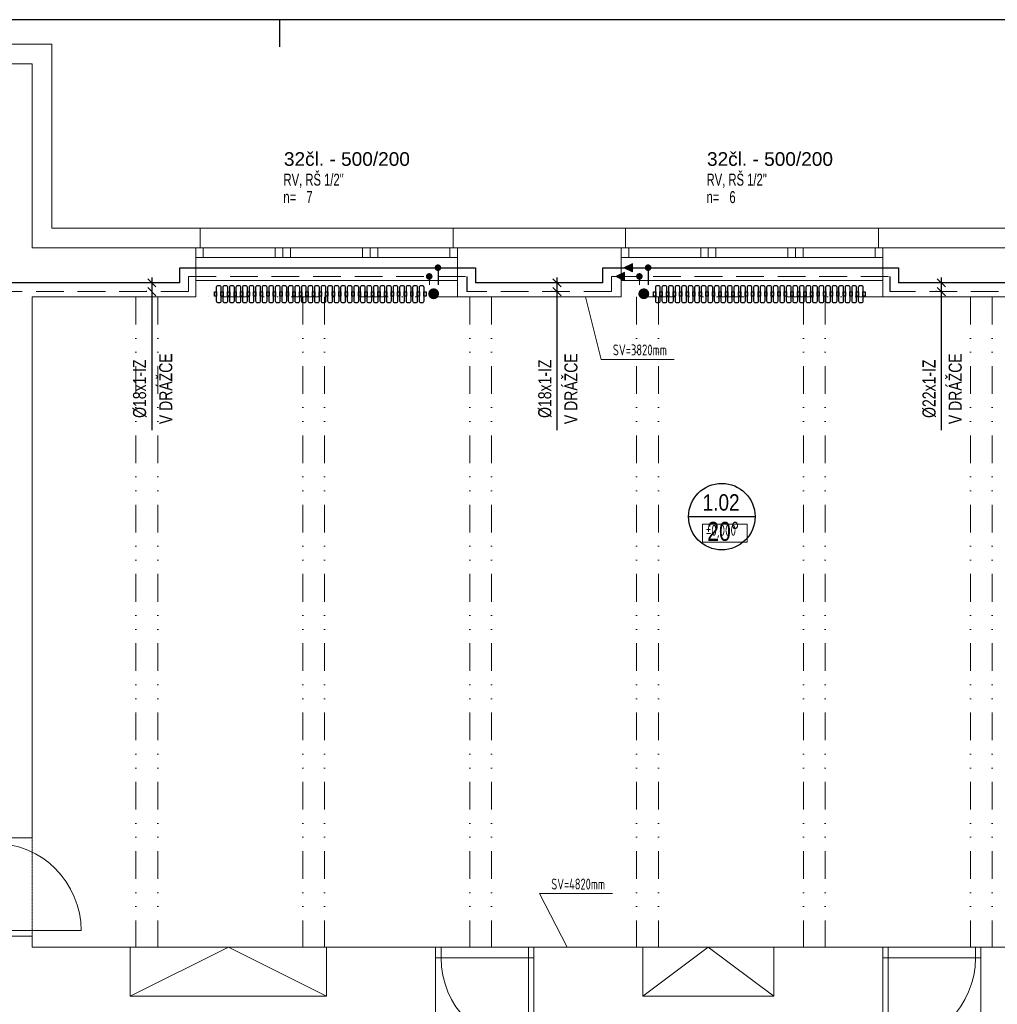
# Model space of a CAD drawing. Header units: millimetres. Extents: x 2424458 to 5109721, y -2781114 to -1335434.
# Tile 49 of 59: x 2554282 to 2563246, y -1357287 to -1348262. Entities that reach past the tile are written whole.
import ezdxf
from ezdxf.enums import TextEntityAlignment as Align

# ---------------------------------------------------------------- set-up
doc = ezdxf.new("R2010")
doc.units = ezdxf.units.MM
doc.header["$LTSCALE"] = 20
doc.header["$MEASUREMENT"] = 0
for name, pattern in [('Cerchovana 2 tecky', [0.33, 0.15, -0.06, 0, -0.06, 0, -0.06]), ('DASHED', [19.05, 12.7, -6.35]), ('DIVIDE', [31.75, 12.7, -6.35, 0, -6.35, 0, -6.35])]:
    doc.linetypes.add(name, pattern=pattern)
for name, color, linetype in [('1', 7, 'Continuous'), ('ARMATURY', 2, 'Continuous'), ('KOTY', 2, 'Continuous'), ('OKNA + IZOLANT', 7, 'Continuous'), ('slepák', 8, 'Continuous'), ('TZB_TOP rozvody', 6, 'Continuous'), ('UT', 6, 'Continuous'), ('Čísla místností', 7, 'Continuous')]:
    doc.layers.add(name, color=color, linetype=linetype)
doc.layers.add('Rámečky', color=7, linetype='Continuous', lineweight=25)
doc.layers.add('TZB TEXT', color=3, linetype='Continuous', lineweight=18)
doc.styles.add('ARIEL', font='ARIAL.TTF')
doc.styles.add('ISOCP', font='ISOCP___.TTF')
doc.styles.add('ROMAN', font='ic-romans.shx')
doc.styles.add('ROMANS', font='ic-romans.shx', dxfattribs={"width": 0.8})
doc.styles.get("Standard").update_dxf_attribs({"font": 'ic-romans.shx', "width": 0.8})
doc.dimstyles.new('M50', dxfattribs={"dimtxt": 100, "dimasz": 60, "dimexe": 50, "dimexo": 150, "dimgap": 100, "dimtad": 1, "dimdec": 0, "dimzin": 0, "dimdsep": 46, "dimtxsty": 'Standard', "dimblk1": 'OBLIQUE', "dimblk2": 'OBLIQUE', "dimsah": 1, "dimcen": 0.09, "dimdle": 50, "dimclrd": 256, "dimclre": 256, "dimclrt": 256, "dimadec": 0, "dimazin": 0, "dimtfac": 1, "dimtdec": 0, "dimtofl": 0, "dimtmove": 1, "dimatfit": 3, "dimldrblk": 'OBLIQUE', "dimfxl": 1, "dimarcsym": 0})

# ---------------------------------------------------------------- blocks, each defined once
blk = doc.blocks.new('KOMPLEXNÍ OBJEKT_4')
at = {"layer": 'OKNA + IZOLANT', "color": 138, "linetype": 'Continuous', "lineweight": 13, "true_color": 0x005050, "transparency": 33554687}
for p, q in [((-9.9678, -47.1567), (-9.9678, -46.9767)), ((-10.0078, -47.1567), (-9.9678, -47.1567))]:
    blk.add_line(p, q, dxfattribs=at)
blk = doc.blocks.new('KOMPLEXNÍ OBJEKT_5')
at = {"layer": 'OKNA + IZOLANT', "color": 138, "linetype": 'Continuous', "lineweight": 13, "true_color": 0x005050, "transparency": 33554687}
for p, q in [((-7.6478, -47.1567), (-7.6478, -46.9767)), ((-7.6078, -47.1567), (-7.6478, -47.1567))]:
    blk.add_line(p, q, dxfattribs=at)
blk = doc.blocks.new('KOMPLEXNÍ OBJEKT_6')
at = {"layer": 'OKNA + IZOLANT', "color": 138, "linetype": 'Continuous', "lineweight": 13, "true_color": 0x005050, "transparency": 33554687}
for p, q in [((-6.0678, -47.1567), (-6.0678, -46.9767)), ((-6.1078, -47.1567), (-6.0678, -47.1567))]:
    blk.add_line(p, q, dxfattribs=at)
blk = doc.blocks.new('KOMPLEXNÍ OBJEKT_7')
at = {"layer": 'OKNA + IZOLANT', "color": 138, "linetype": 'Continuous', "lineweight": 13, "true_color": 0x005050, "transparency": 33554687}
for p, q in [((-3.7478, -47.1567), (-3.7478, -46.9767)), ((-3.7078, -47.1567), (-3.7478, -47.1567))]:
    blk.add_line(p, q, dxfattribs=at)
blk = doc.blocks.new('*U726', base_point=(52500, 0))
at = {"layer": 'Rámečky', "linetype": 'Continuous'}
for p, q in [((52500, 14850), (0, 14850)), ((10500, 14850), (10500, 14600))]:
    blk.add_line(p, q, dxfattribs=at)
blk = doc.blocks.new('_OBLIQUE')
at = {"color": 0, "linetype": 'ByBlock'}
blk.add_line((-0.5, -0.5), (0.5, 0.5), dxfattribs=at)
blk = doc.blocks.new('*D741')
at = {"layer": 'Defpoints', "color": 0}
for p in [(2562735.2, -1350674.7), (2562731.7, -1350754.7), (2562737.5, -1350754.7)]:
    blk.add_point(p, dxfattribs=at)
at = {"layer": 'KOTY', "linetype": 'Continuous', "lineweight": -2}
for p, q in [((2562731.7, -1350624.7), (2562731.7, -1350804.7)), ((2562685.2, -1350674.7), (2562681.7, -1350674.7)), ((2562687.5, -1350754.7), (2562681.7, -1350754.7)), ((2562731.7, -1350754.7), (2562731.7, -1352024.1))]:
    blk.add_line(p, q, dxfattribs=at)
at = {"layer": 'KOTY', "lineweight": -2, "xscale": 75, "yscale": 75, "zscale": 75}
for p, rotation in [((2562731.7, -1350674.7), 270), ((2562731.7, -1350754.7), 90)]:
    blk.add_blockref('_OBLIQUE', p, dxfattribs=dict(at, rotation=rotation))
at = {"layer": 'KOTY', "lineweight": -3, "insert": (2562621.7, -1351645), "char_height": 120, "attachment_point": 5, "rotation": 90, "style": 'ROMANS'}
blk.add_mtext('%%c22x1-IZ', dxfattribs=at)
blk = doc.blocks.new('*D742')
at = {"layer": 'Defpoints', "color": 0}
for p in [(2559211.9, -1350674.7), (2559208.4, -1350754.7), (2559214.1, -1350754.7)]:
    blk.add_point(p, dxfattribs=at)
at = {"layer": 'KOTY', "linetype": 'Continuous', "lineweight": -2}
for p, q in [((2559208.4, -1350624.7), (2559208.4, -1350804.7)), ((2559161.9, -1350674.7), (2559158.4, -1350674.7)), ((2559164.1, -1350754.7), (2559158.4, -1350754.7)), ((2559208.4, -1350754.7), (2559208.4, -1352024.1))]:
    blk.add_line(p, q, dxfattribs=at)
at = {"layer": 'KOTY', "lineweight": -2, "xscale": 75, "yscale": 75, "zscale": 75}
for p, rotation in [((2559208.4, -1350674.7), 270), ((2559208.4, -1350754.7), 90)]:
    blk.add_blockref('_OBLIQUE', p, dxfattribs=dict(at, rotation=rotation))
at = {"layer": 'KOTY', "lineweight": -3, "insert": (2559098.4, -1351645), "char_height": 120, "attachment_point": 5, "rotation": 90, "style": 'ROMANS'}
blk.add_mtext('%%c18x1-IZ', dxfattribs=at)
blk = doc.blocks.new('B')
at = {"layer": 'TZB_TOP rozvody', "lineweight": -3, "ltscale": 200}
blk.add_hatch(color=3, dxfattribs=at).paths.add_polyline_path([(32.4, 1.9, 1), (-28.8, 1.9, 1)])
blk.add_hatch(color=3, dxfattribs=at).paths.add_polyline_path([(32.4, 1.9, 1), (-28.8, 1.9, 1)])
blk = doc.blocks.new('*D743')
at = {"layer": 'Defpoints', "color": 0}
for p in [(2555496.6, -1350674.7), (2555493.1, -1350754.7), (2555498.8, -1350754.7)]:
    blk.add_point(p, dxfattribs=at)
at = {"layer": 'KOTY', "linetype": 'Continuous', "lineweight": -2}
for p, q in [((2555493.1, -1350624.7), (2555493.1, -1350804.7)), ((2555446.6, -1350674.7), (2555443.1, -1350674.7)), ((2555448.8, -1350754.7), (2555443.1, -1350754.7)), ((2555493.1, -1350754.7), (2555493.1, -1352024.1))]:
    blk.add_line(p, q, dxfattribs=at)
at = {"layer": 'KOTY', "lineweight": -2, "xscale": 75, "yscale": 75, "zscale": 75}
for p, rotation in [((2555493.1, -1350674.7), 270), ((2555493.1, -1350754.7), 90)]:
    blk.add_blockref('_OBLIQUE', p, dxfattribs=dict(at, rotation=rotation))
at = {"layer": 'KOTY', "lineweight": -3, "insert": (2555383.1, -1351645), "char_height": 120, "attachment_point": 5, "rotation": 90, "style": 'ROMANS'}
blk.add_mtext('%%c18x1-IZ', dxfattribs=at)
blk = doc.blocks.new('*U408', base_point=(16994.7, 17725.8))
at = {"linetype": 'ByBlock', "ltscale": 20}
blk.add_hatch(color=0, dxfattribs=at).paths.add_polyline_path([(16994.7, 17688.3), (17069.7, 17725.8), (16994.7, 17763.3)])
at = {"color": 0, "linetype": 'ByBlock', "lineweight": -2, "ltscale": 20}
for p, q in [((16994.7, 17688.3), (16994.7, 17763.3)), ((16994.7, 17763.3), (17069.7, 17725.8)), ((16994.7, 17688.3), (17069.7, 17725.8))]:
    blk.add_line(p, q, dxfattribs=at)

msp = doc.modelspace()

# ---------------------------------------------------------------- hatches: boundary and pattern name
at = {"layer": 'UT'}
for points in [[(2558077.4, -1350824.5, -1), (2558077.4, -1350724.5, -1)], [(2560004.3, -1350824.5, -1), (2560004.3, -1350724.5, -1)]]:
    msp.add_hatch(color=3, dxfattribs=at).paths.add_polyline_path(points)

# ---------------------------------------------------------------- linework, layer by layer
at = {"layer": '1', "color": 6}
for p, q in [((2558461.1, -1350537.3), (2558461.1, -1350674.9)), ((2562340.2, -1350537.3), (2562340.2, -1350674.9)), ((2558381.1, -1350617.3), (2558381.1, -1350754.8)), ((2562260.2, -1350617.3), (2562260.2, -1350754.8))]:
    msp.add_line(p, q, dxfattribs=at)
at = {"layer": 'slepák', "linetype": 'Continuous', "lineweight": 13, "transparency": 33554687}
for p, q in [((2553765.7, -1348487.1), (2554575.7, -1348487.1)), ((2554575.7, -1348487.1), (2554575.7, -1350172.1)), ((2553805.7, -1348667.1), (2554395.7, -1348667.1)), ((2554395.7, -1348667.1), (2554395.7, -1350352.1)), ((2554575.7, -1350172.1), (2555935.7, -1350172.1)), ((2558255.7, -1350172.1), (2555935.7, -1350172.1)), ((2558255.7, -1350172.1), (2559835.7, -1350172.1)), ((2562155.7, -1350172.1), (2559835.7, -1350172.1)), ((2562155.7, -1350172.1), (2563735.7, -1350172.1)), ((2554395.7, -1350352.1), (2555895.7, -1350352.1)), ((2558295.7, -1350352.1), (2555895.7, -1350352.1)), ((2555895.7, -1350352.1), (2555895.7, -1350802.1)), ((2555895.7, -1350802.1), (2555895.7, -1350352.1)), ((2555965.7, -1350442.1), (2555965.7, -1350352.1)), ((2556625.7, -1350442.1), (2556625.7, -1350352.1)), ((2556695.7, -1350442.1), (2556695.7, -1350352.1)), ((2556765.7, -1350442.1), (2556765.7, -1350352.1)), ((2557425.7, -1350442.1), (2557425.7, -1350352.1)), ((2557495.7, -1350442.1), (2557495.7, -1350352.1)), ((2557565.7, -1350442.1), (2557565.7, -1350352.1)), ((2558225.7, -1350442.1), (2558225.7, -1350352.1)), ((2558295.7, -1350352.1), (2559795.7, -1350352.1)), ((2558295.7, -1350352.1), (2558295.7, -1350802.1)), ((2558295.7, -1350802.1), (2558295.7, -1350352.1)), ((2562195.7, -1350352.1), (2559795.7, -1350352.1)), ((2559795.7, -1350352.1), (2559795.7, -1350802.1)), ((2559865.7, -1350442.1), (2559865.7, -1350352.1)), ((2560525.7, -1350442.1), (2560525.7, -1350352.1)), ((2560595.7, -1350442.1), (2560595.7, -1350352.1)), ((2560665.7, -1350442.1), (2560665.7, -1350352.1)), ((2561325.7, -1350442.1), (2561325.7, -1350352.1)), ((2561395.7, -1350442.1), (2561395.7, -1350352.1)), ((2561465.7, -1350442.1), (2561465.7, -1350352.1)), ((2562125.7, -1350442.1), (2562125.7, -1350352.1)), ((2562195.7, -1350352.1), (2563695.7, -1350352.1)), ((2562195.7, -1350352.1), (2562195.7, -1350802.1)), ((2558295.7, -1350442.1), (2555895.7, -1350442.1)), ((2562195.7, -1350442.1), (2559795.7, -1350442.1)), ((2558295.7, -1350652.1), (2555895.7, -1350652.1)), ((2562195.7, -1350652.1), (2559795.7, -1350652.1)), ((2554395.7, -1350802.1), (2554395.7, -1355762.1)), ((2554395.7, -1350802.1), (2555895.7, -1350802.1)), ((2558295.7, -1350802.1), (2559795.7, -1350802.1)), ((2559613.1, -1351375.8), (2559470.5, -1350802.1)), ((2562195.7, -1350802.1), (2563695.7, -1350802.1)), ((2560283.1, -1351375.8), (2559613.1, -1351375.8)), ((2554395.7, -1355762.1), (2553945.7, -1355762.1)), ((2559717, -1356271.8), (2559047, -1356271.8)), ((2559047, -1356271.8), (2559303, -1356762.1)), ((2554395.7, -1356662.1), (2553945.7, -1356662.1)), ((2554045.7, -1356612.1), (2554845.7, -1356612.1)), ((2554395.7, -1356662.1), (2554395.7, -1356762.1)), ((2554395.7, -1356762.1), (2555295.7, -1356762.1)), ((2555295.7, -1357212.1), (2555295.7, -1356762.1)), ((2557095.7, -1356762.1), (2555295.7, -1356762.1)), ((2556195.7, -1356762.1), (2555295.7, -1357212.1)), ((2557095.7, -1357212.1), (2556195.7, -1356762.1)), ((2557095.7, -1356762.1), (2558095.7, -1356762.1)), ((2557095.7, -1357212.1), (2557095.7, -1356762.1)), ((2558095.7, -1357362.1), (2558095.7, -1356762.1)), ((2558995.7, -1356762.1), (2558095.7, -1356762.1)), ((2558145.7, -1356862.1), (2558145.7, -1356762.1)), ((2558945.7, -1356862.1), (2558945.7, -1356762.1)), ((2558995.7, -1356762.1), (2559995.7, -1356762.1)), ((2558995.7, -1357362.1), (2558995.7, -1356762.1)), ((2559995.7, -1357212.1), (2559995.7, -1356762.1)), ((2561195.7, -1356762.1), (2559995.7, -1356762.1)), ((2560595.7, -1356762.1), (2559995.7, -1357212.1)), ((2561195.7, -1357212.1), (2560595.7, -1356762.1)), ((2561195.7, -1356762.1), (2562195.7, -1356762.1)), ((2561195.7, -1357212.1), (2561195.7, -1356762.1)), ((2562195.7, -1357362.1), (2562195.7, -1356762.1)), ((2563095.7, -1356762.1), (2562195.7, -1356762.1)), ((2562245.7, -1356862.1), (2562245.7, -1356762.1)), ((2563045.7, -1356862.1), (2563045.7, -1356762.1)), ((2563095.7, -1356762.1), (2563395.7, -1356762.1)), ((2563095.7, -1357362.1), (2563095.7, -1356762.1)), ((2558995.7, -1356862.1), (2558095.7, -1356862.1)), ((2558945.7, -1356862.1), (2558945.7, -1357662.1)), ((2563095.7, -1356862.1), (2562195.7, -1356862.1)), ((2562245.7, -1356862.1), (2562245.7, -1357662.1)), ((2555295.7, -1357212.1), (2557095.7, -1357212.1)), ((2559995.7, -1357212.1), (2561195.7, -1357212.1))]:
    msp.add_line(p, q, dxfattribs=at)
at = {"layer": 'slepák', "linetype": 'DIVIDE', "lineweight": 13, "transparency": 33554687}
for p, q in [((2555348.2, -1350802.1), (2555348.2, -1356762.1)), ((2555548.2, -1350802.1), (2555548.2, -1356762.1)), ((2558295.7, -1350802.1), (2555895.7, -1350802.1)), ((2556878.2, -1350802.1), (2556878.2, -1356762.1)), ((2557078.2, -1350802.1), (2557078.2, -1356762.1)), ((2558408.2, -1350802.1), (2558408.2, -1356762.1)), ((2558608.2, -1350802.1), (2558608.2, -1356762.1)), ((2562195.7, -1350802.1), (2559795.7, -1350802.1)), ((2559938.2, -1350802.1), (2559938.2, -1356762.1)), ((2560138.2, -1350802.1), (2560138.2, -1356762.1)), ((2561468.2, -1350802.1), (2561468.2, -1356762.1)), ((2561668.2, -1350802.1), (2561668.2, -1356762.1)), ((2562998.2, -1350802.1), (2562998.2, -1356762.1)), ((2563198.2, -1350802.1), (2563198.2, -1356762.1))]:
    msp.add_line(p, q, dxfattribs=at)
at = {"layer": 'slepák', "linetype": 'Cerchovana 2 tecky', "lineweight": 13, "transparency": 33554687}
msp.add_line((2554395.7, -1355762.1), (2554395.7, -1356662.1), dxfattribs=at)
at = {"layer": 'slepák', "linetype": 'Continuous', "lineweight": 13, "transparency": 33554687}
msp.add_lwpolyline([(2560544, -1353052.1), (2560951.6, -1353052.1), (2560951.6, -1352885.4), (2560544, -1352885.4), (2560544, -1353052.1)], dxfattribs=at)
for centre, start, end in [((2554045.7, -1356612.1), 0, 90), ((2558945.7, -1356862.1), 180, 270), ((2562245.7, -1356862.1), 270, 0)]:
    msp.add_arc(centre, 800, start, end, dxfattribs=at)
at = {"layer": 'TZB_TOP rozvody', "lineweight": -3, "ltscale": 20}
for p, q in [((2555749.5, -1350537.2), (2558461.1, -1350537.3)), ((2555749.5, -1350674.6), (2555749.5, -1350537.2)), ((2558118.7, -1350537.3), (2558118.7, -1350692.6)), ((2559628.5, -1350537.2), (2562340.2, -1350537.3)), ((2559628.5, -1350674.6), (2559628.5, -1350537.2)), ((2560045.6, -1350537.3), (2560045.6, -1350692.6)), ((2555749.5, -1350674.6), (2554081.5, -1350674.9)), ((2559628.5, -1350674.6), (2558461.1, -1350674.9)), ((2563558.4, -1350674.6), (2562340.2, -1350674.9))]:
    msp.add_line(p, q, dxfattribs=at)
at = {"layer": 'TZB_TOP rozvody', "linetype": 'DASHED', "lineweight": 9}
for p, q in [((2555829.5, -1350617.2), (2558381.1, -1350617.3)), ((2555829.5, -1350754.6), (2555829.5, -1350617.2)), ((2558038.7, -1350617.3), (2558038.7, -1350692.6)), ((2559708.5, -1350617.2), (2562260.2, -1350617.3)), ((2559708.5, -1350754.6), (2559708.5, -1350617.2)), ((2559965.6, -1350617.3), (2559965.6, -1350692.6)), ((2555829.5, -1350754.6), (2554001.5, -1350754.9)), ((2559708.5, -1350754.6), (2558381.1, -1350754.8)), ((2563638.4, -1350754.6), (2562260.2, -1350754.8))]:
    msp.add_line(p, q, dxfattribs=at)
at = {"layer": 'UT', "color": 2}
msp.add_line((2560414.5, -1352817.1), (2561024, -1352817.1), dxfattribs=at)
at = {"layer": 'UT', "color": 1}
for points in [[(2556127, -1350712.5), (2556127, -1350842.5, -0.414214), (2556112, -1350857.5), (2556103, -1350857.5, -0.414214), (2556088, -1350842.5), (2556088, -1350712.5, -0.414214), (2556103, -1350697.5), (2556112, -1350697.5, -0.414214)], [(2556187, -1350712.5), (2556187, -1350842.5, -0.414214), (2556172, -1350857.5), (2556163, -1350857.5, -0.414214), (2556148, -1350842.5), (2556148, -1350712.5, -0.414214), (2556163, -1350697.5), (2556172, -1350697.5, -0.414214)], [(2556247, -1350712.5), (2556247, -1350842.5, -0.414214), (2556232, -1350857.5), (2556223, -1350857.5, -0.414214), (2556208, -1350842.5), (2556208, -1350712.5, -0.414214), (2556223, -1350697.5), (2556232, -1350697.5, -0.414214)], [(2556307, -1350712.5), (2556307, -1350842.5, -0.414214), (2556292, -1350857.5), (2556283, -1350857.5, -0.414214), (2556268, -1350842.5), (2556268, -1350712.5, -0.414214), (2556283, -1350697.5), (2556292, -1350697.5, -0.414214)], [(2556367, -1350712.5), (2556367, -1350842.5, -0.414214), (2556352, -1350857.5), (2556343, -1350857.5, -0.414214), (2556328, -1350842.5), (2556328, -1350712.5, -0.414214), (2556343, -1350697.5), (2556352, -1350697.5, -0.414214)], [(2556427, -1350712.5), (2556427, -1350842.5, -0.414214), (2556412, -1350857.5), (2556403, -1350857.5, -0.414214), (2556388, -1350842.5), (2556388, -1350712.5, -0.414214), (2556403, -1350697.5), (2556412, -1350697.5, -0.414214)], [(2556487, -1350712.5), (2556487, -1350842.5, -0.414214), (2556472, -1350857.5), (2556463, -1350857.5, -0.414214), (2556448, -1350842.5), (2556448, -1350712.5, -0.414214), (2556463, -1350697.5), (2556472, -1350697.5, -0.414214)], [(2556547, -1350712.5), (2556547, -1350842.5, -0.414214), (2556532, -1350857.5), (2556523, -1350857.5, -0.414214), (2556508, -1350842.5), (2556508, -1350712.5, -0.414214), (2556523, -1350697.5), (2556532, -1350697.5, -0.414214)], [(2556607, -1350712.5), (2556607, -1350842.5, -0.414214), (2556592, -1350857.5), (2556583, -1350857.5, -0.414214), (2556568, -1350842.5), (2556568, -1350712.5, -0.414214), (2556583, -1350697.5), (2556592, -1350697.5, -0.414214)], [(2556667, -1350712.5), (2556667, -1350842.5, -0.414214), (2556652, -1350857.5), (2556643, -1350857.5, -0.414214), (2556628, -1350842.5), (2556628, -1350712.5, -0.414214), (2556643, -1350697.5), (2556652, -1350697.5, -0.414214)], [(2556727, -1350712.5), (2556727, -1350842.5, -0.414214), (2556712, -1350857.5), (2556703, -1350857.5, -0.414214), (2556688, -1350842.5), (2556688, -1350712.5, -0.414214), (2556703, -1350697.5), (2556712, -1350697.5, -0.414214)], [(2556787, -1350712.5), (2556787, -1350842.5, -0.414214), (2556772, -1350857.5), (2556763, -1350857.5, -0.414214), (2556748, -1350842.5), (2556748, -1350712.5, -0.414214), (2556763, -1350697.5), (2556772, -1350697.5, -0.414214)], [(2556847, -1350712.5), (2556847, -1350842.5, -0.414214), (2556832, -1350857.5), (2556823, -1350857.5, -0.414214), (2556808, -1350842.5), (2556808, -1350712.5, -0.414214), (2556823, -1350697.5), (2556832, -1350697.5, -0.414214)], [(2556907, -1350712.5), (2556907, -1350842.5, -0.414214), (2556892, -1350857.5), (2556883, -1350857.5, -0.414214), (2556868, -1350842.5), (2556868, -1350712.5, -0.414214), (2556883, -1350697.5), (2556892, -1350697.5, -0.414214)], [(2556967, -1350712.5), (2556967, -1350842.5, -0.414214), (2556952, -1350857.5), (2556943, -1350857.5, -0.414214), (2556928, -1350842.5), (2556928, -1350712.5, -0.414214), (2556943, -1350697.5), (2556952, -1350697.5, -0.414214)], [(2557027, -1350712.5), (2557027, -1350842.5, -0.414214), (2557012, -1350857.5), (2557003, -1350857.5, -0.414214), (2556988, -1350842.5), (2556988, -1350712.5, -0.414214), (2557003, -1350697.5), (2557012, -1350697.5, -0.414214)], [(2557087, -1350712.5), (2557087, -1350842.5, -0.414214), (2557072, -1350857.5), (2557063, -1350857.5, -0.414214), (2557048, -1350842.5), (2557048, -1350712.5, -0.414214), (2557063, -1350697.5), (2557072, -1350697.5, -0.414214)], [(2557147, -1350712.5), (2557147, -1350842.5, -0.414214), (2557132, -1350857.5), (2557123, -1350857.5, -0.414214), (2557108, -1350842.5), (2557108, -1350712.5, -0.414214), (2557123, -1350697.5), (2557132, -1350697.5, -0.414214)], [(2557207, -1350712.5), (2557207, -1350842.5, -0.414214), (2557192, -1350857.5), (2557183, -1350857.5, -0.414214), (2557168, -1350842.5), (2557168, -1350712.5, -0.414214), (2557183, -1350697.5), (2557192, -1350697.5, -0.414214)], [(2557267, -1350712.5), (2557267, -1350842.5, -0.414214), (2557252, -1350857.5), (2557243, -1350857.5, -0.414214), (2557228, -1350842.5), (2557228, -1350712.5, -0.414214), (2557243, -1350697.5), (2557252, -1350697.5, -0.414214)], [(2557327, -1350712.5), (2557327, -1350842.5, -0.414214), (2557312, -1350857.5), (2557303, -1350857.5, -0.414214), (2557288, -1350842.5), (2557288, -1350712.5, -0.414214), (2557303, -1350697.5), (2557312, -1350697.5, -0.414214)], [(2557387, -1350712.5), (2557387, -1350842.5, -0.414214), (2557372, -1350857.5), (2557363, -1350857.5, -0.414214), (2557348, -1350842.5), (2557348, -1350712.5, -0.414214), (2557363, -1350697.5), (2557372, -1350697.5, -0.414214)], [(2557447, -1350712.5), (2557447, -1350842.5, -0.414214), (2557432, -1350857.5), (2557423, -1350857.5, -0.414214), (2557408, -1350842.5), (2557408, -1350712.5, -0.414214), (2557423, -1350697.5), (2557432, -1350697.5, -0.414214)], [(2557507, -1350712.5), (2557507, -1350842.5, -0.414214), (2557492, -1350857.5), (2557483, -1350857.5, -0.414214), (2557468, -1350842.5), (2557468, -1350712.5, -0.414214), (2557483, -1350697.5), (2557492, -1350697.5, -0.414214)], [(2557567, -1350712.5), (2557567, -1350842.5, -0.414214), (2557552, -1350857.5), (2557543, -1350857.5, -0.414214), (2557528, -1350842.5), (2557528, -1350712.5, -0.414214), (2557543, -1350697.5), (2557552, -1350697.5, -0.414214)], [(2557627, -1350712.5), (2557627, -1350842.5, -0.414214), (2557612, -1350857.5), (2557603, -1350857.5, -0.414214), (2557588, -1350842.5), (2557588, -1350712.5, -0.414214), (2557603, -1350697.5), (2557612, -1350697.5, -0.414214)], [(2557687, -1350712.5), (2557687, -1350842.5, -0.414214), (2557672, -1350857.5), (2557663, -1350857.5, -0.414214), (2557648, -1350842.5), (2557648, -1350712.5, -0.414214), (2557663, -1350697.5), (2557672, -1350697.5, -0.414214)], [(2557747, -1350712.5), (2557747, -1350842.5, -0.414214), (2557732, -1350857.5), (2557723, -1350857.5, -0.414214), (2557708, -1350842.5), (2557708, -1350712.5, -0.414214), (2557723, -1350697.5), (2557732, -1350697.5, -0.414214)], [(2557807, -1350712.5), (2557807, -1350842.5, -0.414214), (2557792, -1350857.5), (2557783, -1350857.5, -0.414214), (2557768, -1350842.5), (2557768, -1350712.5, -0.414214), (2557783, -1350697.5), (2557792, -1350697.5, -0.414214)], [(2557867, -1350712.5), (2557867, -1350842.5, -0.414214), (2557852, -1350857.5), (2557843, -1350857.5, -0.414214), (2557828, -1350842.5), (2557828, -1350712.5, -0.414214), (2557843, -1350697.5), (2557852, -1350697.5, -0.414214)], [(2557927, -1350712.5), (2557927, -1350842.5, -0.414214), (2557912, -1350857.5), (2557903, -1350857.5, -0.414214), (2557888, -1350842.5), (2557888, -1350712.5, -0.414214), (2557903, -1350697.5), (2557912, -1350697.5, -0.414214)], [(2557987, -1350712.5), (2557987, -1350842.5, -0.414214), (2557972, -1350857.5), (2557963, -1350857.5, -0.414214), (2557948, -1350842.5), (2557948, -1350712.5, -0.414214), (2557963, -1350697.5), (2557972, -1350697.5, -0.414214)], [(2560152.7, -1350712.5), (2560152.7, -1350842.5, -0.414214), (2560137.7, -1350857.5), (2560128.7, -1350857.5, -0.414214), (2560113.7, -1350842.5), (2560113.7, -1350712.5, -0.414214), (2560128.7, -1350697.5), (2560137.7, -1350697.5, -0.414214)], [(2560212.7, -1350712.5), (2560212.7, -1350842.5, -0.414214), (2560197.7, -1350857.5), (2560188.7, -1350857.5, -0.414214), (2560173.7, -1350842.5), (2560173.7, -1350712.5, -0.414214), (2560188.7, -1350697.5), (2560197.7, -1350697.5, -0.414214)], [(2560272.7, -1350712.5), (2560272.7, -1350842.5, -0.414214), (2560257.7, -1350857.5), (2560248.7, -1350857.5, -0.414214), (2560233.7, -1350842.5), (2560233.7, -1350712.5, -0.414214), (2560248.7, -1350697.5), (2560257.7, -1350697.5, -0.414214)], [(2560332.7, -1350712.5), (2560332.7, -1350842.5, -0.414214), (2560317.7, -1350857.5), (2560308.7, -1350857.5, -0.414214), (2560293.7, -1350842.5), (2560293.7, -1350712.5, -0.414214), (2560308.7, -1350697.5), (2560317.7, -1350697.5, -0.414214)], [(2560392.7, -1350712.5), (2560392.7, -1350842.5, -0.414214), (2560377.7, -1350857.5), (2560368.7, -1350857.5, -0.414214), (2560353.7, -1350842.5), (2560353.7, -1350712.5, -0.414214), (2560368.7, -1350697.5), (2560377.7, -1350697.5, -0.414214)], [(2560452.7, -1350712.5), (2560452.7, -1350842.5, -0.414214), (2560437.7, -1350857.5), (2560428.7, -1350857.5, -0.414214), (2560413.7, -1350842.5), (2560413.7, -1350712.5, -0.414214), (2560428.7, -1350697.5), (2560437.7, -1350697.5, -0.414214)], [(2560512.7, -1350712.5), (2560512.7, -1350842.5, -0.414214), (2560497.7, -1350857.5), (2560488.7, -1350857.5, -0.414214), (2560473.7, -1350842.5), (2560473.7, -1350712.5, -0.414214), (2560488.7, -1350697.5), (2560497.7, -1350697.5, -0.414214)], [(2560572.7, -1350712.5), (2560572.7, -1350842.5, -0.414214), (2560557.7, -1350857.5), (2560548.7, -1350857.5, -0.414214), (2560533.7, -1350842.5), (2560533.7, -1350712.5, -0.414214), (2560548.7, -1350697.5), (2560557.7, -1350697.5, -0.414214)], [(2560632.7, -1350712.5), (2560632.7, -1350842.5, -0.414214), (2560617.7, -1350857.5), (2560608.7, -1350857.5, -0.414214), (2560593.7, -1350842.5), (2560593.7, -1350712.5, -0.414214), (2560608.7, -1350697.5), (2560617.7, -1350697.5, -0.414214)], [(2560692.7, -1350712.5), (2560692.7, -1350842.5, -0.414214), (2560677.7, -1350857.5), (2560668.7, -1350857.5, -0.414214), (2560653.7, -1350842.5), (2560653.7, -1350712.5, -0.414214), (2560668.7, -1350697.5), (2560677.7, -1350697.5, -0.414214)], [(2560752.7, -1350712.5), (2560752.7, -1350842.5, -0.414214), (2560737.7, -1350857.5), (2560728.7, -1350857.5, -0.414214), (2560713.7, -1350842.5), (2560713.7, -1350712.5, -0.414214), (2560728.7, -1350697.5), (2560737.7, -1350697.5, -0.414214)], [(2560812.7, -1350712.5), (2560812.7, -1350842.5, -0.414214), (2560797.7, -1350857.5), (2560788.7, -1350857.5, -0.414214), (2560773.7, -1350842.5), (2560773.7, -1350712.5, -0.414214), (2560788.7, -1350697.5), (2560797.7, -1350697.5, -0.414214)], [(2560872.7, -1350712.5), (2560872.7, -1350842.5, -0.414214), (2560857.7, -1350857.5), (2560848.7, -1350857.5, -0.414214), (2560833.7, -1350842.5), (2560833.7, -1350712.5, -0.414214), (2560848.7, -1350697.5), (2560857.7, -1350697.5, -0.414214)], [(2560932.7, -1350712.5), (2560932.7, -1350842.5, -0.414214), (2560917.7, -1350857.5), (2560908.7, -1350857.5, -0.414214), (2560893.7, -1350842.5), (2560893.7, -1350712.5, -0.414214), (2560908.7, -1350697.5), (2560917.7, -1350697.5, -0.414214)], [(2560992.7, -1350712.5), (2560992.7, -1350842.5, -0.414214), (2560977.7, -1350857.5), (2560968.7, -1350857.5, -0.414214), (2560953.7, -1350842.5), (2560953.7, -1350712.5, -0.414214), (2560968.7, -1350697.5), (2560977.7, -1350697.5, -0.414214)], [(2561052.7, -1350712.5), (2561052.7, -1350842.5, -0.414214), (2561037.7, -1350857.5), (2561028.7, -1350857.5, -0.414214), (2561013.7, -1350842.5), (2561013.7, -1350712.5, -0.414214), (2561028.7, -1350697.5), (2561037.7, -1350697.5, -0.414214)], [(2561112.7, -1350712.5), (2561112.7, -1350842.5, -0.414214), (2561097.7, -1350857.5), (2561088.7, -1350857.5, -0.414214), (2561073.7, -1350842.5), (2561073.7, -1350712.5, -0.414214), (2561088.7, -1350697.5), (2561097.7, -1350697.5, -0.414214)], [(2561172.7, -1350712.5), (2561172.7, -1350842.5, -0.414214), (2561157.7, -1350857.5), (2561148.7, -1350857.5, -0.414214), (2561133.7, -1350842.5), (2561133.7, -1350712.5, -0.414214), (2561148.7, -1350697.5), (2561157.7, -1350697.5, -0.414214)], [(2561232.7, -1350712.5), (2561232.7, -1350842.5, -0.414214), (2561217.7, -1350857.5), (2561208.7, -1350857.5, -0.414214), (2561193.7, -1350842.5), (2561193.7, -1350712.5, -0.414214), (2561208.7, -1350697.5), (2561217.7, -1350697.5, -0.414214)], [(2561292.7, -1350712.5), (2561292.7, -1350842.5, -0.414214), (2561277.7, -1350857.5), (2561268.7, -1350857.5, -0.414214), (2561253.7, -1350842.5), (2561253.7, -1350712.5, -0.414214), (2561268.7, -1350697.5), (2561277.7, -1350697.5, -0.414214)], [(2561352.7, -1350712.5), (2561352.7, -1350842.5, -0.414214), (2561337.7, -1350857.5), (2561328.7, -1350857.5, -0.414214), (2561313.7, -1350842.5), (2561313.7, -1350712.5, -0.414214), (2561328.7, -1350697.5), (2561337.7, -1350697.5, -0.414214)], [(2561412.7, -1350712.5), (2561412.7, -1350842.5, -0.414214), (2561397.7, -1350857.5), (2561388.7, -1350857.5, -0.414214), (2561373.7, -1350842.5), (2561373.7, -1350712.5, -0.414214), (2561388.7, -1350697.5), (2561397.7, -1350697.5, -0.414214)], [(2561472.7, -1350712.5), (2561472.7, -1350842.5, -0.414214), (2561457.7, -1350857.5), (2561448.7, -1350857.5, -0.414214), (2561433.7, -1350842.5), (2561433.7, -1350712.5, -0.414214), (2561448.7, -1350697.5), (2561457.7, -1350697.5, -0.414214)], [(2561532.7, -1350712.5), (2561532.7, -1350842.5, -0.414214), (2561517.7, -1350857.5), (2561508.7, -1350857.5, -0.414214), (2561493.7, -1350842.5), (2561493.7, -1350712.5, -0.414214), (2561508.7, -1350697.5), (2561517.7, -1350697.5, -0.414214)], [(2561592.7, -1350712.5), (2561592.7, -1350842.5, -0.414214), (2561577.7, -1350857.5), (2561568.7, -1350857.5, -0.414214), (2561553.7, -1350842.5), (2561553.7, -1350712.5, -0.414214), (2561568.7, -1350697.5), (2561577.7, -1350697.5, -0.414214)], [(2561652.7, -1350712.5), (2561652.7, -1350842.5, -0.414214), (2561637.7, -1350857.5), (2561628.7, -1350857.5, -0.414214), (2561613.7, -1350842.5), (2561613.7, -1350712.5, -0.414214), (2561628.7, -1350697.5), (2561637.7, -1350697.5, -0.414214)], [(2561712.7, -1350712.5), (2561712.7, -1350842.5, -0.414214), (2561697.7, -1350857.5), (2561688.7, -1350857.5, -0.414214), (2561673.7, -1350842.5), (2561673.7, -1350712.5, -0.414214), (2561688.7, -1350697.5), (2561697.7, -1350697.5, -0.414214)], [(2561772.7, -1350712.5), (2561772.7, -1350842.5, -0.414214), (2561757.7, -1350857.5), (2561748.7, -1350857.5, -0.414214), (2561733.7, -1350842.5), (2561733.7, -1350712.5, -0.414214), (2561748.7, -1350697.5), (2561757.7, -1350697.5, -0.414214)], [(2561832.7, -1350712.5), (2561832.7, -1350842.5, -0.414214), (2561817.7, -1350857.5), (2561808.7, -1350857.5, -0.414214), (2561793.7, -1350842.5), (2561793.7, -1350712.5, -0.414214), (2561808.7, -1350697.5), (2561817.7, -1350697.5, -0.414214)], [(2561892.7, -1350712.5), (2561892.7, -1350842.5, -0.414214), (2561877.7, -1350857.5), (2561868.7, -1350857.5, -0.414214), (2561853.7, -1350842.5), (2561853.7, -1350712.5, -0.414214), (2561868.7, -1350697.5), (2561877.7, -1350697.5, -0.414214)], [(2561952.7, -1350712.5), (2561952.7, -1350842.5, -0.414214), (2561937.7, -1350857.5), (2561928.7, -1350857.5, -0.414214), (2561913.7, -1350842.5), (2561913.7, -1350712.5, -0.414214), (2561928.7, -1350697.5), (2561937.7, -1350697.5, -0.414214)], [(2562012.7, -1350712.5), (2562012.7, -1350842.5, -0.414214), (2561997.7, -1350857.5), (2561988.7, -1350857.5, -0.414214), (2561973.7, -1350842.5), (2561973.7, -1350712.5, -0.414214), (2561988.7, -1350697.5), (2561997.7, -1350697.5, -0.414214)]]:
    msp.add_lwpolyline(points, format="xyb", close=True, dxfattribs=at)
for points in [[(2556088, -1350757.5), (2556088, -1350797.5), (2556067, -1350797.5), (2556067, -1350757.5)], [(2556148, -1350757.5), (2556148, -1350797.5), (2556127, -1350797.5), (2556127, -1350757.5)], [(2556208, -1350757.5), (2556208, -1350797.5), (2556187, -1350797.5), (2556187, -1350757.5)], [(2556268, -1350757.5), (2556268, -1350797.5), (2556247, -1350797.5), (2556247, -1350757.5)], [(2556328, -1350757.5), (2556328, -1350797.5), (2556307, -1350797.5), (2556307, -1350757.5)], [(2556388, -1350757.5), (2556388, -1350797.5), (2556367, -1350797.5), (2556367, -1350757.5)], [(2556448, -1350757.5), (2556448, -1350797.5), (2556427, -1350797.5), (2556427, -1350757.5)], [(2556508, -1350757.5), (2556508, -1350797.5), (2556487, -1350797.5), (2556487, -1350757.5)], [(2556568, -1350757.5), (2556568, -1350797.5), (2556547, -1350797.5), (2556547, -1350757.5)], [(2556628, -1350757.5), (2556628, -1350797.5), (2556607, -1350797.5), (2556607, -1350757.5)], [(2556688, -1350757.5), (2556688, -1350797.5), (2556667, -1350797.5), (2556667, -1350757.5)], [(2556748, -1350757.5), (2556748, -1350797.5), (2556727, -1350797.5), (2556727, -1350757.5)], [(2556808, -1350757.5), (2556808, -1350797.5), (2556787, -1350797.5), (2556787, -1350757.5)], [(2556868, -1350757.5), (2556868, -1350797.5), (2556847, -1350797.5), (2556847, -1350757.5)], [(2556928, -1350757.5), (2556928, -1350797.5), (2556907, -1350797.5), (2556907, -1350757.5)], [(2556988, -1350757.5), (2556988, -1350797.5), (2556967, -1350797.5), (2556967, -1350757.5)], [(2557048, -1350757.5), (2557048, -1350797.5), (2557027, -1350797.5), (2557027, -1350757.5)], [(2557108, -1350757.5), (2557108, -1350797.5), (2557087, -1350797.5), (2557087, -1350757.5)], [(2557168, -1350757.5), (2557168, -1350797.5), (2557147, -1350797.5), (2557147, -1350757.5)], [(2557228, -1350757.5), (2557228, -1350797.5), (2557207, -1350797.5), (2557207, -1350757.5)], [(2557288, -1350757.5), (2557288, -1350797.5), (2557267, -1350797.5), (2557267, -1350757.5)], [(2557348, -1350757.5), (2557348, -1350797.5), (2557327, -1350797.5), (2557327, -1350757.5)], [(2557408, -1350757.5), (2557408, -1350797.5), (2557387, -1350797.5), (2557387, -1350757.5)], [(2557468, -1350757.5), (2557468, -1350797.5), (2557447, -1350797.5), (2557447, -1350757.5)], [(2557528, -1350757.5), (2557528, -1350797.5), (2557507, -1350797.5), (2557507, -1350757.5)], [(2557588, -1350757.5), (2557588, -1350797.5), (2557567, -1350797.5), (2557567, -1350757.5)], [(2557648, -1350757.5), (2557648, -1350797.5), (2557627, -1350797.5), (2557627, -1350757.5)], [(2557708, -1350757.5), (2557708, -1350797.5), (2557687, -1350797.5), (2557687, -1350757.5)], [(2557768, -1350757.5), (2557768, -1350797.5), (2557747, -1350797.5), (2557747, -1350757.5)], [(2557828, -1350757.5), (2557828, -1350797.5), (2557807, -1350797.5), (2557807, -1350757.5)], [(2557888, -1350757.5), (2557888, -1350797.5), (2557867, -1350797.5), (2557867, -1350757.5)], [(2557948, -1350757.5), (2557948, -1350797.5), (2557927, -1350797.5), (2557927, -1350757.5)], [(2558008, -1350757.5), (2558008, -1350797.5), (2557987, -1350797.5), (2557987, -1350757.5)], [(2560113.7, -1350757.5), (2560113.7, -1350797.5), (2560092.7, -1350797.5), (2560092.7, -1350757.5)], [(2560173.7, -1350757.5), (2560173.7, -1350797.5), (2560152.7, -1350797.5), (2560152.7, -1350757.5)], [(2560233.7, -1350757.5), (2560233.7, -1350797.5), (2560212.7, -1350797.5), (2560212.7, -1350757.5)], [(2560293.7, -1350757.5), (2560293.7, -1350797.5), (2560272.7, -1350797.5), (2560272.7, -1350757.5)], [(2560353.7, -1350757.5), (2560353.7, -1350797.5), (2560332.7, -1350797.5), (2560332.7, -1350757.5)], [(2560413.7, -1350757.5), (2560413.7, -1350797.5), (2560392.7, -1350797.5), (2560392.7, -1350757.5)], [(2560473.7, -1350757.5), (2560473.7, -1350797.5), (2560452.7, -1350797.5), (2560452.7, -1350757.5)], [(2560533.7, -1350757.5), (2560533.7, -1350797.5), (2560512.7, -1350797.5), (2560512.7, -1350757.5)], [(2560593.7, -1350757.5), (2560593.7, -1350797.5), (2560572.7, -1350797.5), (2560572.7, -1350757.5)], [(2560653.7, -1350757.5), (2560653.7, -1350797.5), (2560632.7, -1350797.5), (2560632.7, -1350757.5)], [(2560713.7, -1350757.5), (2560713.7, -1350797.5), (2560692.7, -1350797.5), (2560692.7, -1350757.5)], [(2560773.7, -1350757.5), (2560773.7, -1350797.5), (2560752.7, -1350797.5), (2560752.7, -1350757.5)], [(2560833.7, -1350757.5), (2560833.7, -1350797.5), (2560812.7, -1350797.5), (2560812.7, -1350757.5)], [(2560893.7, -1350757.5), (2560893.7, -1350797.5), (2560872.7, -1350797.5), (2560872.7, -1350757.5)], [(2560953.7, -1350757.5), (2560953.7, -1350797.5), (2560932.7, -1350797.5), (2560932.7, -1350757.5)], [(2561013.7, -1350757.5), (2561013.7, -1350797.5), (2560992.7, -1350797.5), (2560992.7, -1350757.5)], [(2561073.7, -1350757.5), (2561073.7, -1350797.5), (2561052.7, -1350797.5), (2561052.7, -1350757.5)], [(2561133.7, -1350757.5), (2561133.7, -1350797.5), (2561112.7, -1350797.5), (2561112.7, -1350757.5)], [(2561193.7, -1350757.5), (2561193.7, -1350797.5), (2561172.7, -1350797.5), (2561172.7, -1350757.5)], [(2561253.7, -1350757.5), (2561253.7, -1350797.5), (2561232.7, -1350797.5), (2561232.7, -1350757.5)], [(2561313.7, -1350757.5), (2561313.7, -1350797.5), (2561292.7, -1350797.5), (2561292.7, -1350757.5)], [(2561373.7, -1350757.5), (2561373.7, -1350797.5), (2561352.7, -1350797.5), (2561352.7, -1350757.5)], [(2561433.7, -1350757.5), (2561433.7, -1350797.5), (2561412.7, -1350797.5), (2561412.7, -1350757.5)], [(2561493.7, -1350757.5), (2561493.7, -1350797.5), (2561472.7, -1350797.5), (2561472.7, -1350757.5)], [(2561553.7, -1350757.5), (2561553.7, -1350797.5), (2561532.7, -1350797.5), (2561532.7, -1350757.5)], [(2561613.7, -1350757.5), (2561613.7, -1350797.5), (2561592.7, -1350797.5), (2561592.7, -1350757.5)], [(2561673.7, -1350757.5), (2561673.7, -1350797.5), (2561652.7, -1350797.5), (2561652.7, -1350757.5)], [(2561733.7, -1350757.5), (2561733.7, -1350797.5), (2561712.7, -1350797.5), (2561712.7, -1350757.5)], [(2561793.7, -1350757.5), (2561793.7, -1350797.5), (2561772.7, -1350797.5), (2561772.7, -1350757.5)], [(2561853.7, -1350757.5), (2561853.7, -1350797.5), (2561832.7, -1350797.5), (2561832.7, -1350757.5)], [(2561913.7, -1350757.5), (2561913.7, -1350797.5), (2561892.7, -1350797.5), (2561892.7, -1350757.5)], [(2561973.7, -1350757.5), (2561973.7, -1350797.5), (2561952.7, -1350797.5), (2561952.7, -1350757.5)], [(2562033.7, -1350757.5), (2562033.7, -1350797.5), (2562012.7, -1350797.5), (2562012.7, -1350757.5)]]:
    msp.add_lwpolyline(points, close=True, dxfattribs=at)
at = {"layer": 'UT', "color": 2}
msp.add_circle((2560719.2, -1352817.1), 304.8, dxfattribs=at)

# ---------------------------------------------------------------- block references
at = {"layer": 'Rámečky'}
msp.add_blockref('*U726', (2598664.3, -1363112.5), dxfattribs=at)
at = {"layer": 'slepák', "linetype": 'Continuous', "lineweight": 13, "transparency": 33554687, "xscale": 1000, "yscale": 1000, "zscale": 1000}
for name in ['KOMPLEXNÍ OBJEKT_4', 'KOMPLEXNÍ OBJEKT_5', 'KOMPLEXNÍ OBJEKT_6', 'KOMPLEXNÍ OBJEKT_7']:
    msp.add_blockref(name, (2565903.6, -1303195.4), dxfattribs=at)
at = {"layer": 'TZB_TOP rozvody', "color": 3, "lineweight": -3, "ltscale": 200, "xscale": -1, "rotation": 0.001485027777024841}
for p in [(2559900.6, -1350537.3), (2559827.1, -1350617.3)]:
    msp.add_blockref('*U408', p, dxfattribs=at)
at = {"layer": 'UT', "lineweight": -3, "xscale": -1}
for p in [(2558118.7, -1350537.3), (2560045.6, -1350537.3), (2558038.7, -1350617.3), (2559965.6, -1350617.3)]:
    msp.add_blockref('B', p, dxfattribs=at)

# ---------------------------------------------------------------- texts
at = {"layer": 'ARMATURY', "color": 3, "style": 'ARIEL', "width": 0.8}
msp.add_text('20°', height=175, dxfattribs=at).set_placement((2560584.9, -1353092.2), align=Align.BOTTOM_LEFT)
at = {"layer": 'KOTY', "lineweight": -3, "char_height": 120, "width": 748.571, "attachment_point": 5, "rotation": 90, "style": 'ROMANS'}
for insert in [(2555621.8, -1351645), (2559337.1, -1351645), (2562860.4, -1351645)]:
    msp.add_mtext('V DRÁŽCE', dxfattribs=dict(at, insert=insert))
at = {"layer": 'slepák', "linetype": 'Continuous', "lineweight": 13, "transparency": 33554687, "char_height": 100, "style": 'ISOCP'}
for s, insert, width, attachment_point in [('\\W0.78;SV=3820mm', (2559968.4, -1351289.2), 668.419, 5), ('\\W0.82;\\fISOCP|i0|b1|c0|p0;±0,000', (2560572.9, -1353015.4), 419.949, 7), ('\\W0.77;SV=4820mm', (2559402.3, -1356185.1), 667.893, 5)]:
    msp.add_mtext(s, dxfattribs=dict(at, insert=insert, width=width, attachment_point=attachment_point))
at = {"layer": 'TZB TEXT', "style": 'ARIEL'}
for p in [(2556704.6, -1349639.4), (2560583.7, -1349639.4)]:
    msp.add_text('32čl. - 500/200', height=125, dxfattribs=at).set_placement(p, align=Align.BOTTOM_LEFT)
at = {"layer": 'TZB TEXT', "style": 'ROMAN', "width": 0.7}
for s, p in [('RV, RŠ 1/2"', (2556701, -1349816.7)), ('RV, RŠ 1/2"', (2560580, -1349816.7)), ('n=', (2556699.7, -1349976.5)), ('7', (2556910.2, -1349976.5)), ('n=', (2560578.8, -1349976.5)), ('6', (2560789.2, -1349976.5))]:
    msp.add_text(s, height=110, dxfattribs=at).set_placement(p, align=Align.BOTTOM_LEFT)
at = {"layer": 'Čísla místností', "color": 7, "insert": (2560544, -1352612.1), "char_height": 150, "attachment_point": 1, "style": 'ARIEL'}
msp.add_mtext('\\W0.83;1.02', dxfattribs=at)

# ---------------------------------------------------------------- dimensions: what is measured, and where the dimension line sits
at = {"layer": 'KOTY', "linetype": 'Continuous', "lineweight": -3}
for base, p1, p2, text, picture, middle in [((2555493.1, -1350754.7), (2555496.6, -1350674.7), (2555498.8, -1350754.7), '%%c18x1-IZ', '*D743', (2555493.1, -1351645)), ((2559208.4, -1350754.7), (2559211.9, -1350674.7), (2559214.1, -1350754.7), '%%c18x1-IZ', '*D742', (2559208.4, -1351645)), ((2562731.7, -1350754.7), (2562735.2, -1350674.7), (2562737.5, -1350754.7), '%%c22x1-IZ', '*D741', (2562731.7, -1351645))]:
    dim = msp.add_linear_dim(base=base, p1=p1, p2=p2, angle=270, text=text, dimstyle='M50', override={"dimscale": 1, "dimtxt": 120, "dimasz": 75, "dimexe": 50, "dimexo": 50, "dimgap": 50, "dimtxsty": 'ROMANS'}, dxfattribs=at)
    dim.commit()
    dim.dimension.update_dxf_attribs({"geometry": picture, "text_midpoint": middle, "dimtype": 160})

doc.saveas('drawing.dxf')
